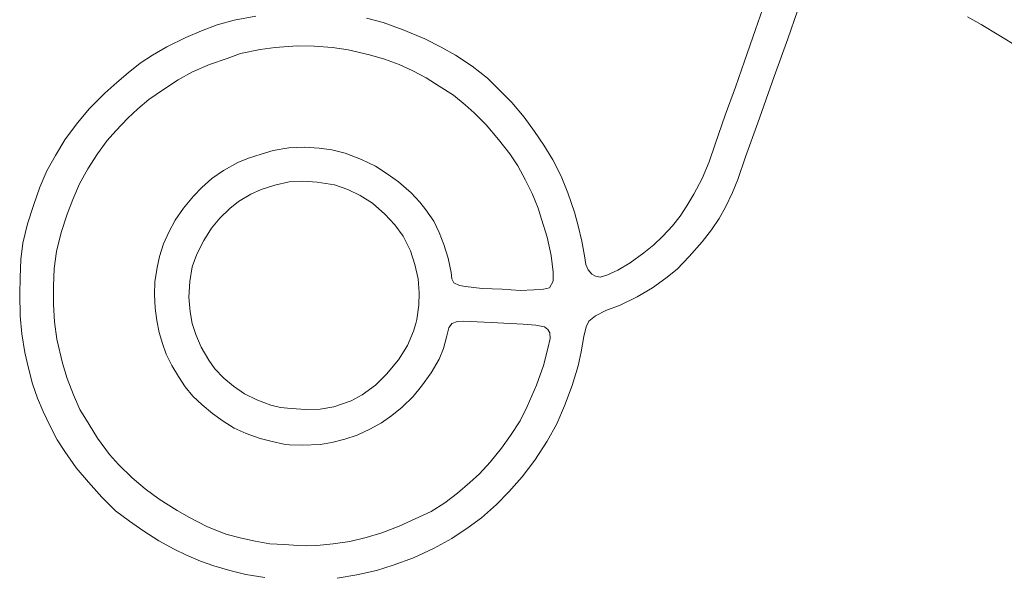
# Model space of a CAD drawing. Extents: x 184075 to 186166, y 346026 to 349063.
# Tile 47 of 136: x 184861 to 185007, y 346320 to 346402. Entities that reach past the tile are written whole.
import ezdxf

# ---------------------------------------------------------------- set-up
doc = ezdxf.new("R2010")
doc.units = 0
doc.layers.add('B-ME-VH-VERHARDING_ASFALT-GV', color=252, linetype='Continuous', lineweight=18)

msp = doc.modelspace()

# ---------------------------------------------------------------- linework, layer by layer
at = {"layer": 'B-ME-VH-VERHARDING_ASFALT-GV'}
for points in [[(184912.737, 346402.673, 25.547), (184915.231, 346402.01, 25.543), (184918.179, 346400.917, 25.54), (184921.367, 346399.622, 25.502), (184923.786, 346398.359, 25.506), (184925.935, 346397.167, 25.512), (184928.37, 346395.558, 25.506), (184930.639, 346393.768, 25.495), (184932.594, 346391.852, 25.508), (184934.245, 346390.164, 25.548), (184936.076, 346387.991, 25.546), (184937.617, 346385.904, 25.561), (184938.997, 346383.864, 25.538), (184940.313, 346381.689, 25.528), (184941.56, 346379.256, 25.476), (184942.54, 346376.801, 25.473), (184943.521, 346373.934, 25.529), (184944.074, 346371.927, 25.541), (184944.616, 346369.66, 25.554), (184944.986, 346367.499, 25.541), (184945.172, 346366.213, 25.562), (184945.533, 346365.414, 25.575), (184946.09, 346364.777, 25.577), (184946.617, 346364.467, 25.581), (184947.289, 346364.354, 25.592), (184948.312, 346364.643, 25.629), (184949.937, 346365.383, 25.62), (184951.767, 346366.431, 25.633), (184953.777, 346367.932, 25.645), (184955.264, 346369.136, 25.685), (184956.574, 346370.394, 25.736), (184958.014, 346371.953, 25.786), (184959.145, 346373.351, 25.89), (184960.122, 346374.883, 26.015), (184961.155, 346376.631, 26.192), (184962.398, 346378.956, 26.391), (184963.42, 346381.402, 26.53), (184964.332, 346384.009, 26.686), (184965.819, 346388.32, 26.959), (184967.346, 346392.438, 27.2), (184968.647, 346396.277, 27.372), (184970.282, 346400.967, 27.617), (184972.027, 346405.952, 27.816)], [(184976.501, 346403.753, 27.851), (184975.074, 346399.594, 27.631), (184973.068, 346394.044, 27.381), (184970.61, 346387.148, 26.996), (184968.822, 346382.135, 26.641), (184967.66, 346378.76, 26.478), (184966.865, 346376.849, 26.359), (184965.85, 346374.685, 26.232), (184964.928, 346373.031, 26.13), (184963.765, 346371.32, 25.975), (184962.383, 346369.566, 25.883), (184960.497, 346367.392, 25.744), (184958.686, 346365.521, 25.665), (184957.022, 346364.171, 25.589), (184955.066, 346362.779, 25.564), (184952.766, 346361.408, 25.549), (184950.285, 346360.205, 25.578), (184948.162, 346359.38, 25.564), (184946.597, 346358.595, 25.556), (184945.634, 346357.804, 25.555), (184945.231, 346356.979, 25.587), (184944.877, 346355.558, 25.574), (184944.502, 346353.301, 25.531), (184944.078, 346351.237, 25.531), (184943.188, 346348.308, 25.533), (184942.06, 346345.304, 25.54), (184940.877, 346342.623, 25.535), (184939.479, 346340.045, 25.528), (184937.671, 346337.266, 25.524), (184935.798, 346334.775, 25.539), (184933.824, 346332.563, 25.531), (184931.958, 346330.675, 25.517), (184929.768, 346328.73, 25.499), (184927.796, 346327.268, 25.51), (184925.377, 346325.686, 25.523), (184922.665, 346324.187, 25.49), (184919.707, 346322.817, 25.503), (184916.682, 346321.717, 25.51), (184914.22, 346320.931, 25.524), (184911.317, 346320.298, 25.531), (184908.424, 346319.791, 25.544)], [(184897.71, 346319.894, 25.524), (184894.888, 346320.359, 25.546), (184892.526, 346320.922, 25.542), (184890.191, 346321.607, 25.553), (184888.225, 346322.302, 25.567), (184886.14, 346323.205, 25.556), (184884.324, 346324.086, 25.542), (184882.036, 346325.309, 25.535), (184879.675, 346326.86, 25.546), (184877.699, 346328.252, 25.533), (184875.642, 346329.771, 25.531), (184873.62, 346331.777, 25.521), (184871.649, 346334.009, 25.535), (184869.819, 346336.136, 25.54), (184868.128, 346338.562, 25.539), (184867.024, 346340.253, 25.542), (184865.904, 346342.368, 25.553), (184864.911, 346344.474, 25.531), (184864.103, 346346.428, 25.562), (184863.365, 346348.531, 25.562), (184862.772, 346350.877, 25.564), (184862.21, 346353.197, 25.556), (184861.767, 346355.966, 25.542), (184861.552, 346358.611, 25.553), (184861.461, 346361.814, 25.535), (184861.541, 346364.302, 25.528), (184861.637, 346366.95, 25.512), (184861.943, 346369.388, 25.496), (184862.615, 346372.238, 25.523), (184863.512, 346374.946, 25.539), (184864.43, 346377.668, 25.539), (184865.491, 346380.047, 25.544), (184866.774, 346382.358, 25.54), (184868.145, 346384.649, 25.547), (184870.025, 346387.175, 25.506), (184871.783, 346389.302, 25.489), (184874.039, 346391.559, 25.503), (184875.808, 346393.159, 25.517), (184877.492, 346394.583, 25.525), (184879.268, 346396.009, 25.528), (184881.116, 346397.191, 25.53), (184883.214, 346398.421, 25.547), (184886.01, 346399.806, 25.537), (184888.327, 346400.782, 25.561), (184890.675, 346401.694, 25.532), (184893.166, 346402.37, 25.534), (184896.384, 346402.976, 25.513)], [(185009.176, 346398.359, 28.306), (185006.278, 346400.149, 28.264), (185003.653, 346401.721, 28.241), (185001.622, 346402.876, 28.244)]]:
    msp.add_polyline3d(points, dxfattribs=at)
for points in [[(184905.032, 346398.526, 25.544), (184902.507, 346398.578, 25.521), (184899.23, 346398.328, 25.549), (184897.029, 346398.034, 25.546), (184894.114, 346397.407, 25.544), (184892.155, 346396.706, 25.543), (184889.533, 346395.797, 25.53), (184886.995, 346394.698, 25.502), (184884.886, 346393.528, 25.512), (184882.714, 346392.12, 25.509), (184880.554, 346390.606, 25.528), (184878.91, 346389.265, 25.498), (184877.453, 346387.883, 25.481), (184875.69, 346385.997, 25.497), (184874.383, 346384.541, 25.557), (184872.974, 346382.569, 25.571), (184871.545, 346380.346, 25.552), (184870.302, 346378.135, 25.559), (184869.296, 346375.836, 25.555), (184868.463, 346373.662, 25.55), (184867.602, 346370.946, 25.52), (184866.92, 346368.135, 25.512), (184866.577, 346365.614, 25.516), (184866.449, 346362.991, 25.525), (184866.446, 346360.266, 25.518), (184866.597, 346357.745, 25.475), (184866.967, 346355.139, 25.493), (184867.789, 346351.608, 25.473), (184868.488, 346349.331, 25.47), (184869.398, 346346.933, 25.52), (184870.38, 346344.775, 25.552), (184871.759, 346342.511, 25.554), (184872.962, 346340.523, 25.562), (184874.744, 346338.096, 25.575), (184876.094, 346336.606, 25.552), (184878.089, 346334.643, 25.534), (184879.997, 346333.028, 25.536), (184882.106, 346331.497, 25.548), (184884.744, 346329.793, 25.555), (184886.563, 346328.766, 25.53), (184889.14, 346327.441, 25.541), (184891.945, 346326.322, 25.557), (184894.273, 346325.693, 25.548), (184896.264, 346325.267, 25.544), (184898.465, 346324.886, 25.57), (184900.605, 346324.767, 25.547), (184902.592, 346324.642, 25.553), (184903.848, 346324.582, 25.575), (184905.418, 346324.653, 25.544), (184907.846, 346324.879, 25.52), (184910.298, 346325.211, 25.503), (184912.699, 346325.809, 25.516), (184915.012, 346326.501, 25.52), (184917.59, 346327.48, 25.527), (184919.974, 346328.577, 25.516), (184922.323, 346329.68, 25.539), (184924.34, 346330.932, 25.548), (184926.235, 346332.375, 25.559), (184928.048, 346333.946, 25.541), (184929.453, 346335.242, 25.529), (184931.021, 346336.941, 25.534), (184932.713, 346339.033, 25.534), (184934.042, 346340.894, 25.541), (184935.477, 346343.062, 25.539), (184936.514, 346345.172, 25.53), (184937.901, 346348.356, 25.52), (184938.935, 346351.271, 25.521), (184939.59, 346353.796, 25.536), (184939.937, 346355.273, 25.552), (184939.882, 346356.09, 25.559), (184939.588, 346356.576, 25.566), (184939.092, 346356.979, 25.57), (184937.816, 346357.245, 25.579), (184935.921, 346357.357, 25.586), (184931.175, 346357.647, 25.571), (184927.026, 346357.823, 25.566), (184926.195, 346357.788, 25.577), (184925.397, 346357.491, 25.577), (184924.942, 346356.843, 25.577), (184924.635, 346355.631, 25.573), (184924.128, 346353.768, 25.564), (184923.509, 346352.224, 25.584), (184922.305, 346350.188, 25.584), (184920.896, 346348.215, 25.575), (184919.654, 346346.664, 25.566), (184918.023, 346345.089, 25.554), (184916.508, 346343.872, 25.559), (184914.989, 346342.802, 25.571), (184913.251, 346341.818, 25.555), (184911.355, 346340.942, 25.561), (184909.525, 346340.363, 25.566), (184907.627, 346339.89, 25.57), (184905.876, 346339.585, 25.575), (184903.303, 346339.495, 25.598), (184901.343, 346339.517, 25.552), (184900.509, 346339.63, 25.55), (184898.78, 346339.997, 25.544), (184897.049, 346340.438, 25.552), (184894.968, 346341.194, 25.53), (184893.193, 346342.011, 25.523), (184891.552, 346343.017, 25.512), (184889.956, 346344.141, 25.532), (184888.45, 346345.428, 25.573), (184887.088, 346346.701, 25.598), (184885.956, 346348.106, 25.595), (184884.925, 346349.634, 25.584), (184883.949, 346351.242, 25.557), (184883.125, 346352.962, 25.541), (184882.557, 346354.515, 25.539), (184882.095, 346356.136, 25.539), (184881.746, 346357.933, 25.536), (184881.478, 346359.767, 25.546), (184881.414, 346361.775, 25.55), (184881.427, 346363.638, 25.534), (184881.789, 346365.752, 25.512), (184882.119, 346367.398, 25.512), (184882.713, 346369.241, 25.523), (184883.526, 346370.998, 25.527), (184884.447, 346372.75, 25.555), (184885.709, 346374.553, 25.577), (184887.166, 346376.332, 25.602), (184888.416, 346377.59, 25.602), (184889.902, 346378.923, 25.607), (184891.612, 346380.114, 25.575), (184893.704, 346381.294, 25.602), (184895.295, 346381.945, 25.595), (184897.167, 346382.552, 25.589), (184898.965, 346383.065, 25.6), (184901.263, 346383.449, 25.598), (184903.517, 346383.55, 25.602), (184905.773, 346383.413, 25.605), (184907.62, 346383.165, 25.616), (184909.612, 346382.666, 25.598), (184912.026, 346381.762, 25.584), (184914.07, 346380.758, 25.595), (184915.814, 346379.637, 25.587), (184917.486, 346378.441, 25.618), (184919.334, 346376.804, 25.595), (184920.624, 346375.455, 25.591), (184921.551, 346374.279, 25.595), (184922.694, 346372.598, 25.595), (184923.512, 346370.934, 25.577), (184924.194, 346369.154, 25.543), (184924.812, 346367.169, 25.534), (184925.283, 346365.015, 25.57), (184925.363, 346364.064, 25.587), (184925.681, 346363.518, 25.573), (184926.523, 346363.111, 25.573), (184927.384, 346362.955, 25.571), (184929.843, 346362.663, 25.582), (184932.834, 346362.545, 25.57), (184935.468, 346362.378, 25.554), (184937.476, 346362.443, 25.589), (184938.924, 346362.54, 25.577), (184939.815, 346362.762, 25.539), (184940.358, 346363.72, 25.52), (184940.345, 346365.058, 25.559), (184940.07, 346367.516, 25.532), (184939.451, 346370.233, 25.509), (184938.645, 346372.936, 25.512), (184938.15, 346374.531, 25.499), (184937.259, 346376.715, 25.5), (184936.257, 346378.706, 25.511), (184935.143, 346380.813, 25.526), (184933.934, 346382.587, 25.503), (184932.275, 346384.711, 25.537), (184930.467, 346386.88, 25.559), (184928.683, 346388.643, 25.545), (184927.342, 346389.818, 25.525), (184925.633, 346391.245, 25.545), (184923.498, 346392.605, 25.539), (184921.582, 346393.815, 25.524), (184919.624, 346394.839, 25.49), (184917.574, 346395.804, 25.481), (184915.415, 346396.587, 25.508), (184913.193, 346397.235, 25.521), (184910.065, 346397.98, 25.55), (184907.736, 346398.298, 25.532)], [(184905.471, 346378.384, 25.543), (184903.314, 346378.554, 25.547), (184901.294, 346378.437, 25.575), (184899.193, 346377.955, 25.593), (184897.196, 346377.284, 25.597), (184895.662, 346376.639, 25.568), (184893.824, 346375.531, 25.564), (184892.547, 346374.48, 25.573), (184891.08, 346373.07, 25.581), (184889.836, 346371.591, 25.577), (184888.683, 346369.782, 25.557), (184887.665, 346367.759, 25.547), (184886.972, 346365.883, 25.557), (184886.616, 346363.713, 25.554), (184886.494, 346361.363, 25.543), (184886.65, 346359.188, 25.536), (184886.983, 346357.486, 25.55), (184887.528, 346355.828, 25.547), (184888.286, 346353.976, 25.561), (184889.413, 346352.06, 25.575), (184890.313, 346350.762, 25.572), (184891.634, 346349.389, 25.541), (184893.068, 346348.191, 25.554), (184894.699, 346347.059, 25.531), (184896.533, 346346.175, 25.536), (184898.606, 346345.383, 25.554), (184900.013, 346345.051, 25.561), (184901.624, 346344.893, 25.579), (184903.771, 346344.762, 25.559), (184905.884, 346344.803, 25.566), (184907.923, 346345.171, 25.547), (184910.495, 346346.042, 25.559), (184912.097, 346346.911, 25.557), (184914.1, 346348.348, 25.568), (184915.722, 346349.962, 25.522), (184917.478, 346352.094, 25.557), (184918.813, 346354.229, 25.552), (184919.686, 346356.339, 25.597), (184920.03, 346357.469, 25.597), (184920.201, 346358.071, 25.591), (184920.493, 346360.201, 25.581), (184920.55, 346362.017, 25.593), (184920.375, 346364.105, 25.625), (184919.91, 346366.202, 25.611), (184919.261, 346368.212, 25.6), (184918.171, 346370.376, 25.557), (184916.954, 346372.055, 25.532), (184915.484, 346373.664, 25.547), (184913.615, 346375.288, 25.545), (184911.836, 346376.416, 25.564), (184909.989, 346377.321, 25.554), (184907.997, 346377.985, 25.564)]]:
    msp.add_polyline3d(points, close=True, dxfattribs=at)

doc.saveas('drawing.dxf')
